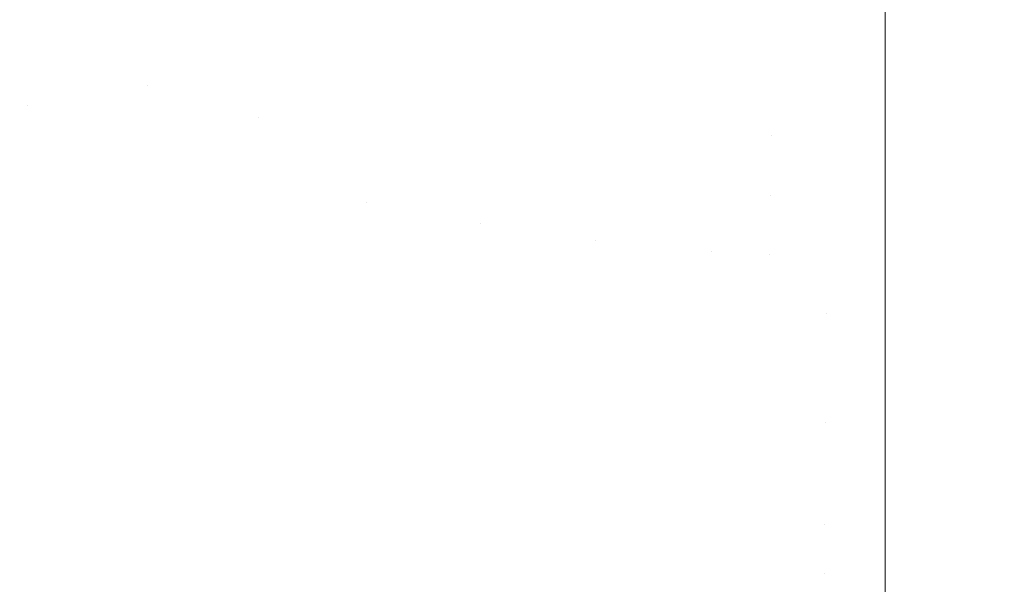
# Model space of a CAD drawing. Header units: centimetres. Extents: x -17.1 to 18.2, y 4.2 to 6.
# Tile 125 of 256: x -5.1258 to -5.0954, y 4.5176 to 4.535. Entities that reach past the tile are written whole.
import ezdxf

# ---------------------------------------------------------------- set-up
doc = ezdxf.new("R2010")
doc.units = ezdxf.units.CM
doc.header["$LTSCALE"] = 2.54
doc.layers.add('Lucido design-1', color=7, linetype='Continuous')

# ---------------------------------------------------------------- blocks, each defined once
blk = doc.blocks.new('Gruppo-3-1')
at = {"color": 7, "linetype": 'Continuous', "lineweight": 9}
blk.add_3dface([(-17.020308, 5.900212, -2276.22217), (-17.020308, 4.300212, -2276.22217), (18.147234, 4.300212, -2276.22217), (18.147234, 5.900212, -2276.22217)], dxfattribs=at)
for points, invisible_edges in [([(-5.12301, 4.537202, -2276.647895), (-5.11966, 4.536164, -2276.647895), (-5.119894, 4.534298, -2276.649653), (-5.123282, 4.535348, -2276.649653)], 15), ([(-5.11608, 4.5372, -2276.646189), (-5.112715, 4.536482, -2276.646189), (-5.112876, 4.534554, -2276.647895), (-5.11628, 4.53528, -2276.647895)], 15), ([(-5.123547, 4.533537, -2276.651459), (-5.126938, 4.534754, -2276.651459), (-5.126636, 4.536551, -2276.649653), (-5.123282, 4.535348, -2276.649653)], 15), ([(-5.109451, 4.533987, -2276.647895), (-5.112876, 4.534554, -2276.647895), (-5.112715, 4.536482, -2276.646189), (-5.109331, 4.535921, -2276.646189)], 15), ([(-5.116475, 4.533404, -2276.649653), (-5.119894, 4.534298, -2276.649653), (-5.11966, 4.536164, -2276.647895), (-5.11628, 4.53528, -2276.647895)], 15), ([(-5.109331, 4.535921, -2276.646189), (-5.105932, 4.53552, -2276.646189), (-5.106012, 4.533581, -2276.647895), (-5.109451, 4.533987, -2276.647895)], 15), ([(-5.102522, 4.535278, -2276.646189), (-5.099108, 4.535933, -2276.645566), (-5.099108, 4.532653, -2276.648442), (-5.102562, 4.533336, -2276.647895)], 13), ([(6.226033, 4.532653, -2276.648442), (-5.099108, 4.532653, -2276.648442), (-5.099108, 4.535933, -2276.645566), (6.226033, 4.535933, -2276.645566)], 5), ([(-5.102562, 4.533336, -2276.647895), (-5.106012, 4.533581, -2276.647895), (-5.105932, 4.53552, -2276.646189), (-5.102522, 4.535278, -2276.646189)], 15), ([(-5.121839, 4.532987, -2276.651459), (-5.123547, 4.533537, -2276.651459), (-5.123282, 4.535348, -2276.649653), (-5.119894, 4.534298, -2276.649653)], 15), ([(-5.11628, 4.53528, -2276.647895), (-5.112876, 4.534554, -2276.647895), (-5.113032, 4.532669, -2276.649653), (-5.116475, 4.533404, -2276.649653)], 15), ([(-5.125524, 4.532369, -2276.653313), (-5.127232, 4.533003, -2276.653313), (-5.126938, 4.534754, -2276.651459), (-5.123547, 4.533537, -2276.651459)], 15), ([(-5.109569, 4.532096, -2276.649653), (-5.113032, 4.532669, -2276.649653), (-5.112876, 4.534554, -2276.647895), (-5.109451, 4.533987, -2276.647895)], 15), ([(-5.119894, 4.534298, -2276.649653), (-5.120122, 4.532476, -2276.651459), (-5.121839, 4.532987, -2276.651459)], 11), ([(-5.118397, 4.532004, -2276.651459), (-5.120122, 4.532476, -2276.651459), (-5.119894, 4.534298, -2276.649653), (-5.116475, 4.533404, -2276.649653)], 15), ([(-5.109451, 4.533987, -2276.647895), (-5.106012, 4.533581, -2276.647895), (-5.10609, 4.531685, -2276.649653), (-5.109569, 4.532096, -2276.649653)], 15), ([(-5.102602, 4.531438, -2276.649653), (-5.10609, 4.531685, -2276.649653), (-5.106012, 4.533581, -2276.647895), (-5.102562, 4.533336, -2276.647895)], 15), ([(-5.123547, 4.533537, -2276.651459), (-5.123806, 4.531774, -2276.653313), (-5.125524, 4.532369, -2276.653313)], 11), ([(-5.122079, 4.531217, -2276.653313), (-5.123806, 4.531774, -2276.653313), (-5.123547, 4.533537, -2276.651459), (-5.121839, 4.532987, -2276.651459)], 15), ([(-5.116475, 4.533404, -2276.649653), (-5.116666, 4.531573, -2276.651459), (-5.118397, 4.532004, -2276.651459)], 11), ([(-5.116475, 4.533404, -2276.649653), (-5.113032, 4.532669, -2276.649653), (-5.113185, 4.53083, -2276.651459), (-5.116666, 4.531573, -2276.651459)], 15), ([(-5.102602, 4.531438, -2276.649653), (-5.102562, 4.533336, -2276.647895), (-5.099108, 4.532653, -2276.648442)], 11), ([(-5.125793, 4.530659, -2276.655213), (-5.127519, 4.5313, -2276.655213), (-5.127232, 4.533003, -2276.653313), (-5.125524, 4.532369, -2276.653313)], 15), ([(-5.121839, 4.532987, -2276.651459), (-5.120122, 4.532476, -2276.651459), (-5.120344, 4.530701, -2276.653313), (-5.122079, 4.531217, -2276.653313)], 15), ([(-5.109684, 4.53025, -2276.651459), (-5.113185, 4.53083, -2276.651459), (-5.113032, 4.532669, -2276.649653), (-5.109569, 4.532096, -2276.649653)], 15), ([(-5.099108, 4.532653, -2276.648442), (-5.099108, 4.531371, -2276.649669), (-5.102602, 4.531438, -2276.649653)], 10), ([(6.226033, 4.532653, -2276.648442), (6.226033, 4.529501, -2276.651459), (-5.099108, 4.529501, -2276.651459), (-5.099108, 4.531371, -2276.649669)], 10), ([(-5.099108, 4.531371, -2276.649669), (-5.099108, 4.532653, -2276.648442), (6.226033, 4.532653, -2276.648442)], 10), ([(-5.125524, 4.532369, -2276.653313), (-5.123806, 4.531774, -2276.653313), (-5.124057, 4.530058, -2276.655213), (-5.125793, 4.530659, -2276.655213)], 15), ([(-5.118602, 4.530224, -2276.653313), (-5.120344, 4.530701, -2276.653313), (-5.120122, 4.532476, -2276.651459), (-5.118397, 4.532004, -2276.651459)], 15), ([(-5.109569, 4.532096, -2276.649653), (-5.10609, 4.531685, -2276.649653), (-5.106167, 4.529834, -2276.651459), (-5.109684, 4.53025, -2276.651459)], 15), ([(-5.122313, 4.529496, -2276.655213), (-5.124057, 4.530058, -2276.655213), (-5.123806, 4.531774, -2276.653313), (-5.122079, 4.531217, -2276.653313)], 15), ([(-5.118397, 4.532004, -2276.651459), (-5.116666, 4.531573, -2276.651459), (-5.116852, 4.529788, -2276.653313), (-5.118602, 4.530224, -2276.653313)], 15), ([(-5.115096, 4.529392, -2276.653313), (-5.116852, 4.529788, -2276.653313), (-5.116666, 4.531573, -2276.651459), (-5.113185, 4.53083, -2276.651459)], 15), ([(-5.10264, 4.529585, -2276.651459), (-5.106167, 4.529834, -2276.651459), (-5.10609, 4.531685, -2276.649653), (-5.102602, 4.531438, -2276.649653)], 15), ([(-5.10264, 4.529585, -2276.651459), (-5.102602, 4.531438, -2276.649653), (-5.099108, 4.531371, -2276.649669)], 11), ([(-5.122079, 4.531217, -2276.653313), (-5.120344, 4.530701, -2276.653313), (-5.12056, 4.528974, -2276.655213), (-5.122313, 4.529496, -2276.655213)], 15), ([(-5.099108, 4.531371, -2276.649669), (-5.099108, 4.529501, -2276.651459), (-5.10264, 4.529585, -2276.651459)], 10), ([(-5.113185, 4.53083, -2276.651459), (-5.113334, 4.529037, -2276.653313), (-5.115096, 4.529392, -2276.653313)], 11), ([(-5.111567, 4.528724, -2276.653313), (-5.113334, 4.529037, -2276.653313), (-5.113185, 4.53083, -2276.651459), (-5.109684, 4.53025, -2276.651459)], 15), ([(-5.125793, 4.530659, -2276.655213), (-5.124057, 4.530058, -2276.655213), (-5.124302, 4.528391, -2276.657156), (-5.126054, 4.528999, -2276.657156)], 15), ([(-5.1188, 4.528493, -2276.655213), (-5.12056, 4.528974, -2276.655213), (-5.120344, 4.530701, -2276.653313), (-5.118602, 4.530224, -2276.653313)], 15), ([(-5.118602, 4.530224, -2276.653313), (-5.116852, 4.529788, -2276.653313), (-5.117033, 4.528052, -2276.655213), (-5.1188, 4.528493, -2276.655213)], 15), ([(-5.109684, 4.53025, -2276.651459), (-5.109796, 4.528451, -2276.653313), (-5.111567, 4.528724, -2276.653313)], 11), ([(-5.10802, 4.52822, -2276.653313), (-5.109796, 4.528451, -2276.653313), (-5.109684, 4.53025, -2276.651459), (-5.106167, 4.529834, -2276.651459)], 15), ([(-5.12254, 4.527824, -2276.657156), (-5.124302, 4.528391, -2276.657156), (-5.124057, 4.530058, -2276.655213), (-5.122313, 4.529496, -2276.655213)], 15), ([(-5.115259, 4.527652, -2276.655213), (-5.117033, 4.528052, -2276.655213), (-5.116852, 4.529788, -2276.653313), (-5.115096, 4.529392, -2276.653313)], 15), ([(-5.106167, 4.529834, -2276.651459), (-5.106242, 4.528031, -2276.653313), (-5.10802, 4.52822, -2276.653313)], 11), ([(-5.104461, 4.527884, -2276.653313), (-5.106242, 4.528031, -2276.653313), (-5.106167, 4.529834, -2276.651459), (-5.10264, 4.529585, -2276.651459)], 15), ([(-5.122313, 4.529496, -2276.655213), (-5.12056, 4.528974, -2276.655213), (-5.120771, 4.527297, -2276.657156), (-5.12254, 4.527824, -2276.657156)], 15), ([(-5.115096, 4.529392, -2276.653313), (-5.113334, 4.529037, -2276.653313), (-5.113479, 4.527294, -2276.655213), (-5.115259, 4.527652, -2276.655213)], 15), ([(-5.10264, 4.529585, -2276.651459), (-5.102677, 4.527779, -2276.653313), (-5.104461, 4.527884, -2276.653313)], 11), ([(-5.102677, 4.527779, -2276.653313), (-5.10264, 4.529585, -2276.651459), (-5.099108, 4.529501, -2276.651459)], 11), ([(-5.099108, 4.529501, -2276.651459), (-5.099108, 4.527711, -2276.653329), (-5.102677, 4.527779, -2276.653313)], 10), ([(-5.099108, 4.527711, -2276.653329), (-5.099108, 4.529501, -2276.651459), (6.226033, 4.529501, -2276.651459), (6.226033, 4.527711, -2276.653329)], 10), ([(-5.111694, 4.526977, -2276.655213), (-5.113479, 4.527294, -2276.655213), (-5.113334, 4.529037, -2276.653313), (-5.111567, 4.528724, -2276.653313)], 15), ([(-5.126054, 4.528999, -2276.657156), (-5.124302, 4.528391, -2276.657156), (-5.124539, 4.526777, -2276.65914), (-5.126307, 4.527389, -2276.65914)], 15), ([(-5.118993, 4.526811, -2276.657156), (-5.120771, 4.527297, -2276.657156), (-5.12056, 4.528974, -2276.655213), (-5.1188, 4.528493, -2276.655213)], 15), ([(-5.111567, 4.528724, -2276.653313), (-5.109796, 4.528451, -2276.653313), (-5.109905, 4.526702, -2276.655213), (-5.111694, 4.526977, -2276.655213)], 15), ([(-5.1188, 4.528493, -2276.655213), (-5.117033, 4.528052, -2276.655213), (-5.117208, 4.526366, -2276.657156), (-5.118993, 4.526811, -2276.657156)], 15), ([(-5.108111, 4.526468, -2276.655213), (-5.109905, 4.526702, -2276.655213), (-5.109796, 4.528451, -2276.653313), (-5.10802, 4.52822, -2276.653313)], 15), ([(-5.122761, 4.526204, -2276.65914), (-5.124539, 4.526777, -2276.65914), (-5.124302, 4.528391, -2276.657156), (-5.12254, 4.527824, -2276.657156)], 15), ([(-5.10802, 4.52822, -2276.653313), (-5.106242, 4.528031, -2276.653313), (-5.106314, 4.526277, -2276.655213), (-5.108111, 4.526468, -2276.655213)], 15), ([(-5.12254, 4.527824, -2276.657156), (-5.120771, 4.527297, -2276.657156), (-5.120974, 4.525672, -2276.65914), (-5.122761, 4.526204, -2276.65914)], 15), ([(-5.115417, 4.525962, -2276.657156), (-5.117208, 4.526366, -2276.657156), (-5.117033, 4.528052, -2276.655213), (-5.115259, 4.527652, -2276.655213)], 15), ([(-5.104515, 4.526129, -2276.655213), (-5.106314, 4.526277, -2276.655213), (-5.106242, 4.528031, -2276.653313), (-5.104461, 4.527884, -2276.653313)], 15), ([(-5.104461, 4.527884, -2276.653313), (-5.102677, 4.527779, -2276.653313), (-5.102714, 4.526022, -2276.655213), (-5.104515, 4.526129, -2276.655213)], 15), ([(-5.115259, 4.527652, -2276.655213), (-5.113479, 4.527294, -2276.655213), (-5.11362, 4.5256, -2276.657156), (-5.115417, 4.525962, -2276.657156)], 15), ([(-5.099108, 4.526484, -2276.654611), (-5.102714, 4.526022, -2276.655213), (-5.102677, 4.527779, -2276.653313)], 11), ([(-5.102677, 4.527779, -2276.653313), (-5.099108, 4.527711, -2276.653329), (-5.099108, 4.526484, -2276.654611)], 9), ([(6.226033, 4.527711, -2276.653329), (6.226033, 4.526484, -2276.654611), (-5.099108, 4.526484, -2276.654611), (-5.099108, 4.527711, -2276.653329)], 10), ([(-5.126307, 4.527389, -2276.65914), (-5.124539, 4.526777, -2276.65914), (-5.124768, 4.525214, -2276.661164), (-5.126552, 4.525833, -2276.661164)], 15), ([(-5.11918, 4.525181, -2276.65914), (-5.120974, 4.525672, -2276.65914), (-5.120771, 4.527297, -2276.657156), (-5.118993, 4.526811, -2276.657156)], 15), ([(-5.111817, 4.52528, -2276.657156), (-5.11362, 4.5256, -2276.657156), (-5.113479, 4.527294, -2276.655213), (-5.111694, 4.526977, -2276.655213)], 15), ([(-5.111694, 4.526977, -2276.655213), (-5.109905, 4.526702, -2276.655213), (-5.11001, 4.525002, -2276.657156), (-5.111817, 4.52528, -2276.657156)], 15), ([(-5.122974, 4.524636, -2276.661164), (-5.124768, 4.525214, -2276.661164), (-5.124539, 4.526777, -2276.65914), (-5.122761, 4.526204, -2276.65914)], 15), ([(-5.118993, 4.526811, -2276.657156), (-5.117208, 4.526366, -2276.657156), (-5.117378, 4.524732, -2276.65914), (-5.11918, 4.525181, -2276.65914)], 15), ([(-5.108199, 4.524767, -2276.657156), (-5.11001, 4.525002, -2276.657156), (-5.109905, 4.526702, -2276.655213), (-5.108111, 4.526468, -2276.655213)], 15), ([(-5.11557, 4.524324, -2276.65914), (-5.117378, 4.524732, -2276.65914), (-5.117208, 4.526366, -2276.657156), (-5.115417, 4.525962, -2276.657156)], 15), ([(-5.108111, 4.526468, -2276.655213), (-5.106314, 4.526277, -2276.655213), (-5.106385, 4.524574, -2276.657156), (-5.108199, 4.524767, -2276.657156)], 15), ([(-5.104568, 4.524424, -2276.657156), (-5.106385, 4.524574, -2276.657156), (-5.106314, 4.526277, -2276.655213), (-5.104515, 4.526129, -2276.655213)], 15), ([(-5.100911, 4.525959, -2276.655213), (-5.102714, 4.526022, -2276.655213), (-5.099108, 4.526484, -2276.654611)], 11), ([(-5.099108, 4.526484, -2276.654611), (-5.099108, 4.525948, -2276.655222), (-5.100911, 4.525959, -2276.655213)], 10), ([(-5.099108, 4.525948, -2276.655222), (-5.099108, 4.526484, -2276.654611), (6.226033, 4.526484, -2276.654611), (6.226033, 4.525948, -2276.655222)], 10), ([(-5.122761, 4.526204, -2276.65914), (-5.120974, 4.525672, -2276.65914), (-5.121171, 4.5241, -2276.661164), (-5.122974, 4.524636, -2276.661164)], 15), ([(-5.104515, 4.526129, -2276.655213), (-5.102714, 4.526022, -2276.655213), (-5.102749, 4.524317, -2276.657156), (-5.104568, 4.524424, -2276.657156)], 15), ([(-5.100929, 4.524252, -2276.657156), (-5.102749, 4.524317, -2276.657156), (-5.102714, 4.526022, -2276.655213), (-5.100911, 4.525959, -2276.655213)], 15), ([(-5.126552, 4.525833, -2276.661164), (-5.124768, 4.525214, -2276.661164), (-5.124989, 4.523706, -2276.663225), (-5.126789, 4.52433, -2276.663225)], 15), ([(-5.119361, 4.523604, -2276.661164), (-5.121171, 4.5241, -2276.661164), (-5.120974, 4.525672, -2276.65914), (-5.11918, 4.525181, -2276.65914)], 15), ([(-5.115417, 4.525962, -2276.657156), (-5.11362, 4.5256, -2276.657156), (-5.113756, 4.523959, -2276.65914), (-5.11557, 4.524324, -2276.65914)], 15), ([(-5.100911, 4.525959, -2276.655213), (-5.099108, 4.525948, -2276.655222), (-5.099108, 4.523608, -2276.657891), (-5.100929, 4.524252, -2276.657156)], 13), ([(-5.099108, 4.523608, -2276.657891), (-5.099108, 4.525948, -2276.655222), (6.226033, 4.525948, -2276.655222), (6.226033, 4.525095, -2276.656195)], 10), ([(-5.111937, 4.523636, -2276.65914), (-5.113756, 4.523959, -2276.65914), (-5.11362, 4.5256, -2276.657156), (-5.111817, 4.52528, -2276.657156)], 15), ([(-5.123179, 4.523123, -2276.663225), (-5.124989, 4.523706, -2276.663225), (-5.124768, 4.525214, -2276.661164), (-5.122974, 4.524636, -2276.661164)], 15), ([(-5.11918, 4.525181, -2276.65914), (-5.117378, 4.524732, -2276.65914), (-5.117543, 4.523151, -2276.661164), (-5.119361, 4.523604, -2276.661164)], 15), ([(-5.111817, 4.52528, -2276.657156), (-5.11001, 4.525002, -2276.657156), (-5.110113, 4.523356, -2276.65914), (-5.111937, 4.523636, -2276.65914)], 15), ([(6.226033, 4.525095, -2276.656195), (6.226033, 4.523608, -2276.657891), (-5.099108, 4.523608, -2276.657891)], 10), ([(-5.108285, 4.523118, -2276.65914), (-5.110113, 4.523356, -2276.65914), (-5.11001, 4.525002, -2276.657156), (-5.108199, 4.524767, -2276.657156)], 15), ([(-5.108199, 4.524767, -2276.657156), (-5.106385, 4.524574, -2276.657156), (-5.106453, 4.522923, -2276.65914), (-5.108285, 4.523118, -2276.65914)], 15), ([(-5.122974, 4.524636, -2276.661164), (-5.121171, 4.5241, -2276.661164), (-5.121361, 4.522582, -2276.663225), (-5.123179, 4.523123, -2276.663225)], 15), ([(-5.115719, 4.52274, -2276.661164), (-5.117543, 4.523151, -2276.661164), (-5.117378, 4.524732, -2276.65914), (-5.11557, 4.524324, -2276.65914)], 15), ([(-5.104619, 4.522772, -2276.65914), (-5.106453, 4.522923, -2276.65914), (-5.106385, 4.524574, -2276.657156), (-5.104568, 4.524424, -2276.657156)], 15), ([(-5.126789, 4.52433, -2276.663225), (-5.124989, 4.523706, -2276.663225), (-5.125202, 4.522253, -2276.665321), (-5.127017, 4.522882, -2276.665321)], 15), ([(-5.11557, 4.524324, -2276.65914), (-5.113756, 4.523959, -2276.65914), (-5.113888, 4.522371, -2276.661164), (-5.115719, 4.52274, -2276.661164)], 15), ([(-5.104568, 4.524424, -2276.657156), (-5.102749, 4.524317, -2276.657156), (-5.102783, 4.522663, -2276.65914), (-5.104619, 4.522772, -2276.65914)], 15), ([(-5.100946, 4.522598, -2276.65914), (-5.102783, 4.522663, -2276.65914), (-5.102749, 4.524317, -2276.657156), (-5.100929, 4.524252, -2276.657156)], 15), ([(-5.100929, 4.524252, -2276.657156), (-5.099108, 4.523608, -2276.657891), (-5.100946, 4.522598, -2276.65914)], 11), ([(-5.119535, 4.522082, -2276.663225), (-5.121361, 4.522582, -2276.663225), (-5.121171, 4.5241, -2276.661164), (-5.119361, 4.523604, -2276.661164)], 15), ([(-5.112052, 4.522045, -2276.661164), (-5.113888, 4.522371, -2276.661164), (-5.113756, 4.523959, -2276.65914), (-5.111937, 4.523636, -2276.65914)], 15), ([(-5.123378, 4.521665, -2276.665321), (-5.125202, 4.522253, -2276.665321), (-5.124989, 4.523706, -2276.663225), (-5.123179, 4.523123, -2276.663225)], 15), ([(-5.119361, 4.523604, -2276.661164), (-5.117543, 4.523151, -2276.661164), (-5.117702, 4.521625, -2276.663225), (-5.119535, 4.522082, -2276.663225)], 15), ([(-5.111937, 4.523636, -2276.65914), (-5.110113, 4.523356, -2276.65914), (-5.110212, 4.521762, -2276.661164), (-5.112052, 4.522045, -2276.661164)], 15), ([(-5.100946, 4.522598, -2276.65914), (-5.099108, 4.523608, -2276.657891), (-5.099108, 4.520877, -2276.661294)], 9), ([(-5.099108, 4.520877, -2276.661294), (-5.099108, 4.523608, -2276.657891), (6.226033, 4.523608, -2276.657891), (6.226033, 4.522594, -2276.659154)], 10), ([(-5.108367, 4.521523, -2276.661164), (-5.110212, 4.521762, -2276.661164), (-5.110113, 4.523356, -2276.65914), (-5.108285, 4.523118, -2276.65914)], 15), ([(-5.123179, 4.523123, -2276.663225), (-5.121361, 4.522582, -2276.663225), (-5.121545, 4.521119, -2276.665321), (-5.123378, 4.521665, -2276.665321)], 15), ([(-5.115862, 4.52121, -2276.663225), (-5.117702, 4.521625, -2276.663225), (-5.117543, 4.523151, -2276.661164), (-5.115719, 4.52274, -2276.661164)], 15), ([(-5.108285, 4.523118, -2276.65914), (-5.106453, 4.522923, -2276.65914), (-5.10652, 4.521326, -2276.661164), (-5.108367, 4.521523, -2276.661164)], 15), ([(-5.127017, 4.522882, -2276.665321), (-5.125202, 4.522253, -2276.665321), (-5.125407, 4.520856, -2276.667449), (-5.127236, 4.52149, -2276.667449)], 15), ([(-5.115719, 4.52274, -2276.661164), (-5.113888, 4.522371, -2276.661164), (-5.114016, 4.520838, -2276.663225), (-5.115862, 4.52121, -2276.663225)], 15), ([(-5.104669, 4.521173, -2276.661164), (-5.10652, 4.521326, -2276.661164), (-5.106453, 4.522923, -2276.65914), (-5.104619, 4.522772, -2276.65914)], 15), ([(-5.104619, 4.522772, -2276.65914), (-5.102783, 4.522663, -2276.65914), (-5.102816, 4.521064, -2276.661164), (-5.104669, 4.521173, -2276.661164)], 15), ([(-5.100962, 4.520998, -2276.661164), (-5.102816, 4.521064, -2276.661164), (-5.102783, 4.522663, -2276.65914), (-5.100946, 4.522598, -2276.65914)], 15), ([(-5.119703, 4.520616, -2276.665321), (-5.121545, 4.521119, -2276.665321), (-5.121361, 4.522582, -2276.663225), (-5.119535, 4.522082, -2276.663225)], 15), ([(-5.112164, 4.52051, -2276.663225), (-5.114016, 4.520838, -2276.663225), (-5.113888, 4.522371, -2276.661164), (-5.112052, 4.522045, -2276.661164)], 15), ([(-5.099108, 4.520877, -2276.661294), (-5.100962, 4.520998, -2276.661164), (-5.100946, 4.522598, -2276.65914)], 11), ([(6.226033, 4.522594, -2276.659154), (6.226033, 4.521786, -2276.660161), (-5.099108, 4.520877, -2276.661294)], 10), ([(-5.123568, 4.520263, -2276.667449), (-5.125407, 4.520856, -2276.667449), (-5.125202, 4.522253, -2276.665321), (-5.123378, 4.521665, -2276.665321)], 15), ([(-5.119535, 4.522082, -2276.663225), (-5.117702, 4.521625, -2276.663225), (-5.117855, 4.520155, -2276.665321), (-5.119703, 4.520616, -2276.665321)], 15), ([(-5.112052, 4.522045, -2276.661164), (-5.110212, 4.521762, -2276.661164), (-5.110308, 4.520224, -2276.663225), (-5.112164, 4.52051, -2276.663225)], 15), ([(-5.108447, 4.519982, -2276.663225), (-5.110308, 4.520224, -2276.663225), (-5.110212, 4.521762, -2276.661164), (-5.108367, 4.521523, -2276.661164)], 15), ([(6.226033, 4.521786, -2276.660161), (6.226033, 4.520877, -2276.661294), (-5.099108, 4.520877, -2276.661294)], 10), ([(-5.127236, 4.52149, -2276.667449), (-5.125407, 4.520856, -2276.667449), (-5.125603, 4.519516, -2276.669608), (-5.127446, 4.520155, -2276.669608)], 15), ([(-5.123378, 4.521665, -2276.665321), (-5.121545, 4.521119, -2276.665321), (-5.121721, 4.519713, -2276.667449), (-5.123568, 4.520263, -2276.667449)], 15), ([(-5.116, 4.519737, -2276.665321), (-5.117855, 4.520155, -2276.665321), (-5.117702, 4.521625, -2276.663225), (-5.115862, 4.52121, -2276.663225)], 15), ([(-5.108367, 4.521523, -2276.661164), (-5.10652, 4.521326, -2276.661164), (-5.106583, 4.519784, -2276.663225), (-5.108447, 4.519982, -2276.663225)], 15), ([(-5.115862, 4.52121, -2276.663225), (-5.114016, 4.520838, -2276.663225), (-5.114138, 4.519362, -2276.665321), (-5.116, 4.519737, -2276.665321)], 15), ([(-5.104717, 4.51963, -2276.663225), (-5.106583, 4.519784, -2276.663225), (-5.10652, 4.521326, -2276.661164), (-5.104669, 4.521173, -2276.661164)], 15), ([(-5.104669, 4.521173, -2276.661164), (-5.102816, 4.521064, -2276.661164), (-5.102848, 4.51952, -2276.663225), (-5.104717, 4.51963, -2276.663225)], 15), ([(-5.123751, 4.518919, -2276.669608), (-5.125603, 4.519516, -2276.669608), (-5.125407, 4.520856, -2276.667449), (-5.123568, 4.520263, -2276.667449)], 15), ([(-5.119865, 4.519206, -2276.667449), (-5.121721, 4.519713, -2276.667449), (-5.121545, 4.521119, -2276.665321), (-5.119703, 4.520616, -2276.665321)], 15), ([(-5.112272, 4.51903, -2276.665321), (-5.114138, 4.519362, -2276.665321), (-5.114016, 4.520838, -2276.663225), (-5.112164, 4.52051, -2276.663225)], 15), ([(-5.100978, 4.519454, -2276.663225), (-5.102848, 4.51952, -2276.663225), (-5.102816, 4.521064, -2276.661164), (-5.100962, 4.520998, -2276.661164)], 15), ([(-5.100978, 4.519454, -2276.663225), (-5.100962, 4.520998, -2276.661164), (-5.099108, 4.520877, -2276.661294)], 11), ([(-5.099108, 4.520877, -2276.661294), (-5.099108, 4.518297, -2276.664812), (-5.100978, 4.519454, -2276.663225)], 10), ([(-5.099108, 4.518297, -2276.664812), (-5.099108, 4.520877, -2276.661294), (6.226033, 4.520877, -2276.661294), (6.226033, 4.519451, -2276.663239)], 10), ([(-5.119703, 4.520616, -2276.665321), (-5.117855, 4.520155, -2276.665321), (-5.118002, 4.518741, -2276.667449), (-5.119865, 4.519206, -2276.667449)], 15), ([(-5.123568, 4.520263, -2276.667449), (-5.121721, 4.519713, -2276.667449), (-5.12189, 4.518365, -2276.669608), (-5.123751, 4.518919, -2276.669608)], 15), ([(-5.112164, 4.52051, -2276.663225), (-5.110308, 4.520224, -2276.663225), (-5.1104, 4.518742, -2276.665321), (-5.112272, 4.51903, -2276.665321)], 15), ([(-5.108524, 4.518499, -2276.665321), (-5.1104, 4.518742, -2276.665321), (-5.110308, 4.520224, -2276.663225), (-5.108447, 4.519982, -2276.663225)], 15), ([(-5.127446, 4.520155, -2276.669608), (-5.125603, 4.519516, -2276.669608), (-5.125791, 4.518234, -2276.671794), (-5.127647, 4.518878, -2276.671794)], 15), ([(-5.116132, 4.51832, -2276.667449), (-5.118002, 4.518741, -2276.667449), (-5.117855, 4.520155, -2276.665321), (-5.116, 4.519737, -2276.665321)], 15), ([(-5.108447, 4.519982, -2276.663225), (-5.106583, 4.519784, -2276.663225), (-5.106645, 4.518299, -2276.665321), (-5.108524, 4.518499, -2276.665321)], 15), ([(-5.12002, 4.517854, -2276.669608), (-5.12189, 4.518365, -2276.669608), (-5.121721, 4.519713, -2276.667449), (-5.119865, 4.519206, -2276.667449)], 15), ([(-5.116, 4.519737, -2276.665321), (-5.114138, 4.519362, -2276.665321), (-5.114256, 4.517942, -2276.667449), (-5.116132, 4.51832, -2276.667449)], 15), ([(-5.104763, 4.518143, -2276.665321), (-5.106645, 4.518299, -2276.665321), (-5.106583, 4.519784, -2276.663225), (-5.104717, 4.51963, -2276.663225)], 15), ([(-5.104717, 4.51963, -2276.663225), (-5.102848, 4.51952, -2276.663225), (-5.102879, 4.518032, -2276.665321), (-5.104763, 4.518143, -2276.665321)], 15), ([(-5.123926, 4.517633, -2276.671794), (-5.125791, 4.518234, -2276.671794), (-5.125603, 4.519516, -2276.669608), (-5.123751, 4.518919, -2276.669608)], 15), ([(-5.112375, 4.517608, -2276.667449), (-5.114256, 4.517942, -2276.667449), (-5.114138, 4.519362, -2276.665321), (-5.112272, 4.51903, -2276.665321)], 15), ([(-5.100994, 4.517965, -2276.665321), (-5.102879, 4.518032, -2276.665321), (-5.102848, 4.51952, -2276.663225), (-5.100978, 4.519454, -2276.663225)], 15), ([(-5.100978, 4.519454, -2276.663225), (-5.099108, 4.518297, -2276.664812), (-5.100994, 4.517965, -2276.665321)], 11), ([(6.226033, 4.519451, -2276.663239), (6.226033, 4.518297, -2276.664812), (-5.099108, 4.518297, -2276.664812)], 10), ([(-5.119865, 4.519206, -2276.667449), (-5.118002, 4.518741, -2276.667449), (-5.118143, 4.517386, -2276.669608), (-5.12002, 4.517854, -2276.669608)], 15), ([(-5.112272, 4.51903, -2276.665321), (-5.1104, 4.518742, -2276.665321), (-5.110489, 4.517318, -2276.667449), (-5.112375, 4.517608, -2276.667449)], 15), ([(-5.123751, 4.518919, -2276.669608), (-5.12189, 4.518365, -2276.669608), (-5.122051, 4.517075, -2276.671794), (-5.123926, 4.517633, -2276.671794)], 15), ([(-5.116259, 4.516961, -2276.669608), (-5.118143, 4.517386, -2276.669608), (-5.118002, 4.518741, -2276.667449), (-5.116132, 4.51832, -2276.667449)], 15), ([(-5.108598, 4.517072, -2276.667449), (-5.110489, 4.517318, -2276.667449), (-5.1104, 4.518742, -2276.665321), (-5.108524, 4.518499, -2276.665321)], 15), ([(-5.108524, 4.518499, -2276.665321), (-5.106645, 4.518299, -2276.665321), (-5.106704, 4.516871, -2276.667449), (-5.108598, 4.517072, -2276.667449)], 15), ([(-5.124092, 4.516407, -2276.674006), (-5.12597, 4.517012, -2276.674006), (-5.125791, 4.518234, -2276.671794), (-5.123926, 4.517633, -2276.671794)], 15), ([(-5.120169, 4.51656, -2276.671794), (-5.122051, 4.517075, -2276.671794), (-5.12189, 4.518365, -2276.669608), (-5.12002, 4.517854, -2276.669608)], 15), ([(-5.116132, 4.51832, -2276.667449), (-5.114256, 4.517942, -2276.667449), (-5.114369, 4.516581, -2276.669608), (-5.116259, 4.516961, -2276.669608)], 15), ([(-5.104808, 4.516714, -2276.667449), (-5.106704, 4.516871, -2276.667449), (-5.106645, 4.518299, -2276.665321), (-5.104763, 4.518143, -2276.665321)], 15), ([(-5.104763, 4.518143, -2276.665321), (-5.102879, 4.518032, -2276.665321), (-5.102909, 4.516602, -2276.667449), (-5.104808, 4.516714, -2276.667449)], 15), ([(-5.100994, 4.517965, -2276.665321), (-5.099108, 4.518297, -2276.664812), (-5.099108, 4.515873, -2276.66844), (-5.101009, 4.516535, -2276.667449)], 13), ([(-5.099108, 4.515873, -2276.66844), (-5.099108, 4.518297, -2276.664812), (6.226033, 4.518297, -2276.664812), (6.226033, 4.51724, -2276.666394)], 10), ([(-5.12002, 4.517854, -2276.669608), (-5.118143, 4.517386, -2276.669608), (-5.118278, 4.516089, -2276.671794), (-5.120169, 4.51656, -2276.671794)], 15), ([(-5.112474, 4.516244, -2276.669608), (-5.114369, 4.516581, -2276.669608), (-5.114256, 4.517942, -2276.667449), (-5.112375, 4.517608, -2276.667449)], 15), ([(-5.101009, 4.516535, -2276.667449), (-5.102909, 4.516602, -2276.667449), (-5.102879, 4.518032, -2276.665321), (-5.100994, 4.517965, -2276.665321)], 15), ([(-5.123926, 4.517633, -2276.671794), (-5.122051, 4.517075, -2276.671794), (-5.122205, 4.515845, -2276.674006), (-5.124092, 4.516407, -2276.674006)], 15)]:
    blk.add_3dface(points, dxfattribs=dict(at, invisible_edges=invisible_edges))
blk = doc.blocks.new('Gruppo-4-1')
at = {"color": 7}
blk.add_blockref('Gruppo-3-1', (0, 0), dxfattribs=at)

msp = doc.modelspace()

# ---------------------------------------------------------------- block references
at = {"layer": 'Lucido design-1', "color": 7}
msp.add_blockref('Gruppo-4-1', (0, 0), dxfattribs=at)

doc.saveas('drawing.dxf')
